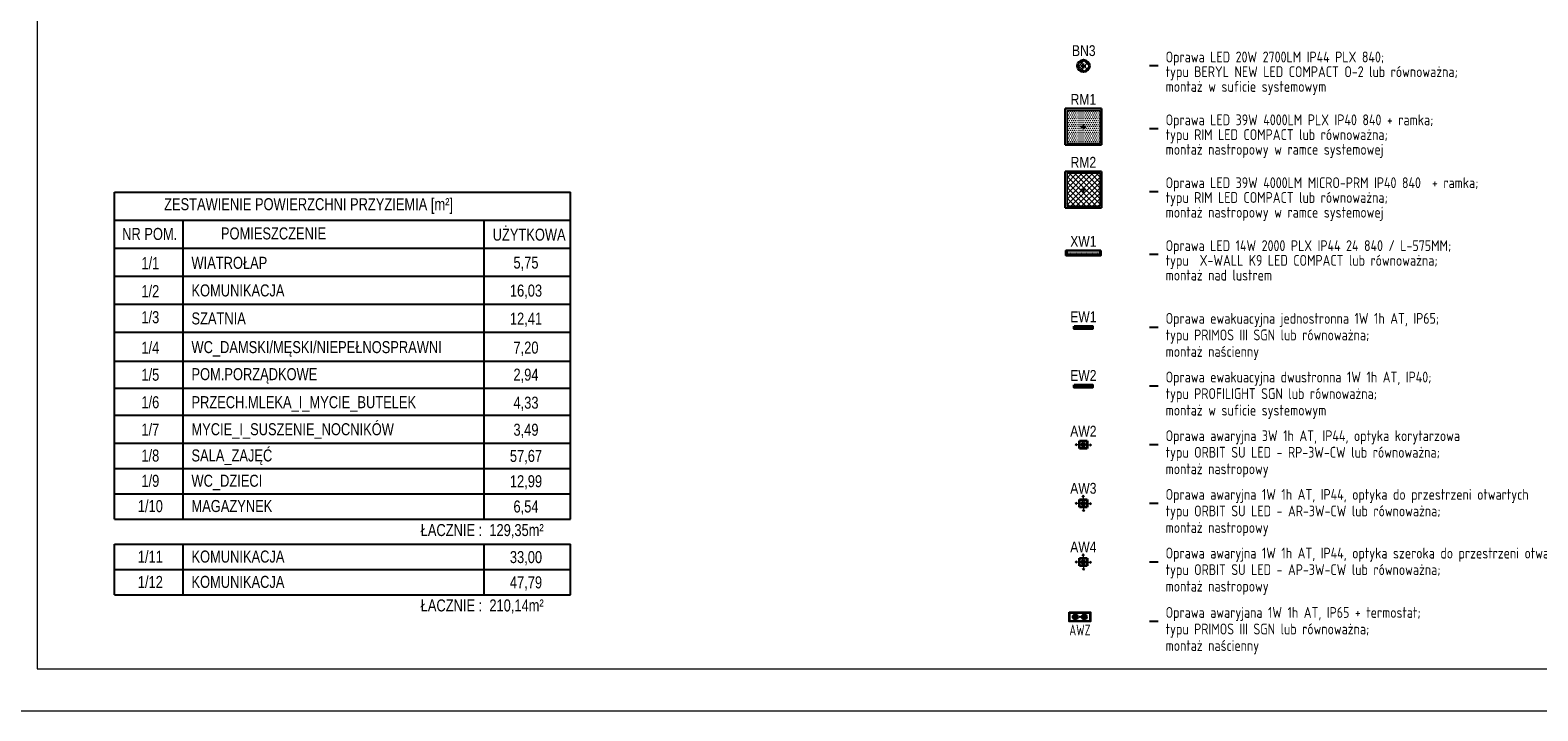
# Model space of a CAD drawing. Header units: millimetres. Extents: x -2994 to 13921, y -9859 to 2415.
# Tile 4 of 47: x -872 to 1634, y -3244 to -2114. Entities that reach past the tile are written whole.
import ezdxf
from ezdxf.enums import TextEntityAlignment as Align

# ---------------------------------------------------------------- set-up
doc = ezdxf.new("R2010")
doc.units = ezdxf.units.MM
doc.layers.get('DEFPOINTS').update_dxf_attribs({"color": 253, "true_color": 0x828282})
doc.layers.add('A_opis', color=7, linetype='Continuous', true_color=0x5e5e5e)
for name, color, linetype, lineweight in [('IE_OPISY_ogólne', 7, 'Continuous', 30), ('IE_OŚW_oprawy awaryjne', 104, 'Continuous', 35), ('IE_OŚW_oprawy podstawowe', 1, 'Continuous', 30), ('IE_OŚW_POD', 1, 'Continuous', 35)]:
    doc.layers.add(name, color=color, linetype=linetype, lineweight=lineweight)
doc.layers.add('IE_OŚW_AW_AW_TERM_AT', color=104, linetype='Continuous')
doc.styles.add('el', font='isocpeur.ttf', dxfattribs={"width": 0.8})
doc.styles.add('GENERATED_STYLE_1', font='arial.ttf')
doc.styles.add('Strzałki', font='ic-isocp.shx', dxfattribs={"width": 0.8})

# ---------------------------------------------------------------- blocks, each defined once
blk = doc.blocks.new('A$C30DD1EED')
at = {"layer": 'IE_OŚW_oprawy podstawowe', "lineweight": 5, "ltscale": 8}
h = blk.add_hatch(dxfattribs=at)
h.set_pattern_fill('DOTS', color=256, scale=2, style=0)
h.paths.add_polyline_path([(27.2, 27.1), (-27.2, 27.1), (-27.2, -27.1), (27.2, -27.1)])
at = {"layer": 'DEFPOINTS', "color": 251}
for p, q in [((-4.1, 0), (0, 0)), ((0, 0), (0, 4.1)), ((0, -4.1), (0, 0)), ((0, 0), (4.1, 0))]:
    blk.add_line(p, q, dxfattribs=at)
at = {"layer": 'IE_OŚW_oprawy podstawowe', "ltscale": 4}
for p, q in [((-30, 30), (30, 30)), ((-30, -30), (-30, 30)), ((30, 30), (30, -30)), ((30, -30), (-30, -30))]:
    blk.add_line(p, q, dxfattribs=at)
at = {"layer": 'IE_OŚW_oprawy podstawowe', "lineweight": 18, "ltscale": 4}
for p, q in [((-27.2, 27.1), (-27.2, -27.1)), ((-27.2, 27.1), (27.2, 27.1)), ((27.2, 27.1), (27.2, -27.1)), ((-27.2, -27.1), (27.2, -27.1))]:
    blk.add_line(p, q, dxfattribs=at)
at = {"layer": 'IE_OŚW_oprawy podstawowe', "style": 'GENERATED_STYLE_1', "width": 0.8}
blk.add_attdef('OZNA', text='', height=18, dxfattribs=at).set_placement((0, 31), align=Align.BOTTOM_CENTER)
blk = doc.blocks.new('A$C4F9644C9')
at = {"layer": 'IE_OŚW_oprawy awaryjne', "lineweight": 25}
for p, q in [((15, -2.2), (-15, 2.2)), ((-15, -2.2), (15, 2.2))]:
    blk.add_line(p, q, dxfattribs=at)
at = {"layer": 'IE_OŚW_oprawy awaryjne'}
blk.add_lwpolyline([(-15, 2.2), (15, 2.2), (15, -2.2), (-15, -2.2)], close=True, dxfattribs=at)
at = {"layer": 'IE_OŚW_oprawy awaryjne', "style": 'GENERATED_STYLE_1', "width": 0.8}
blk.add_attdef('OZNA', text='', height=18, dxfattribs=at).set_placement((0, 3.2), align=Align.BOTTOM_CENTER)
blk = doc.blocks.new('A$C25567243')
at = {"layer": 'IE_OŚW_oprawy podstawowe', "lineweight": 5, "ltscale": 8}
h = blk.add_hatch(dxfattribs=at)
h.set_pattern_fill('ANSI37', color=256, scale=2, style=0)
h.paths.add_polyline_path([(-8.4, 0, 1), (8.4, 0, 1)])
at = {"layer": 'DEFPOINTS', "color": 251}
for p, q in [((0, 0), (0, 4.1)), ((-4.1, 0), (0, 0)), ((0, -4.1), (0, 0)), ((0, 0), (4.1, 0))]:
    blk.add_line(p, q, dxfattribs=at)
at = {"layer": 'IE_OŚW_POD', "ltscale": 5000}
blk.add_circle((0, 0), 10, dxfattribs=at)
at = {"layer": 'IE_OŚW_POD', "lineweight": 20, "ltscale": 5000}
blk.add_circle((0, 0), 8.42, dxfattribs=at)
at = {"layer": 'IE_OŚW_oprawy podstawowe', "style": 'GENERATED_STYLE_1', "width": 0.8}
blk.add_attdef('OZNA', text='', height=18, dxfattribs=at).set_placement((0.7, 11), align=Align.BOTTOM_CENTER)
blk = doc.blocks.new('RM2')
at = {"layer": 'IE_OŚW_oprawy podstawowe', "lineweight": 5, "ltscale": 8}
h = blk.add_hatch(dxfattribs=at)
h.set_pattern_fill('ANSI37', color=256, scale=2, style=0)
h.set_pattern_definition([(45, (-750.6476, 71958.3213), (-4.49012806, 4.49012806), []), (135, (-750.6476, 71958.3213), (-4.49012806, -4.49012806), [])])
h.paths.add_polyline_path([(27.2, 27.1), (-27.2, 27.1), (-27.2, -27.1), (27.2, -27.1)])
at = {"layer": 'DEFPOINTS', "color": 251}
for p, q in [((-4.1, 0), (0, 0)), ((0, 0), (0, 4.1)), ((0, -4.1), (0, 0)), ((0, 0), (4.1, 0))]:
    blk.add_line(p, q, dxfattribs=at)
at = {"layer": 'IE_OŚW_oprawy podstawowe', "ltscale": 4}
for p, q in [((-30, 30), (30, 30)), ((-30, -30), (-30, 30)), ((30, 30), (30, -30)), ((30, -30), (-30, -30))]:
    blk.add_line(p, q, dxfattribs=at)
at = {"layer": 'IE_OŚW_oprawy podstawowe', "lineweight": 18, "ltscale": 4}
for p, q in [((-27.2, 27.1), (-27.2, -27.1)), ((-27.2, 27.1), (27.2, 27.1)), ((27.2, 27.1), (27.2, -27.1)), ((-27.2, -27.1), (27.2, -27.1))]:
    blk.add_line(p, q, dxfattribs=at)
at = {"layer": 'IE_OŚW_oprawy podstawowe', "style": 'GENERATED_STYLE_1', "width": 0.8}
blk.add_attdef('OZNA', text='', height=18, dxfattribs=at).set_placement((0, 31), align=Align.BOTTOM_CENTER)
blk = doc.blocks.new('A$C27F146DE')
at = {"layer": 'IE_OŚW_oprawy podstawowe', "lineweight": 5, "ltscale": 5}
h = blk.add_hatch(dxfattribs=at)
h.set_pattern_fill('DOTS', color=256, scale=0.5)
h.set_pattern_definition([(0, (-17046.9293, -12070.0093), (0.396875, 0.79375), [0, -0.79375])])
h.paths.add_polyline_path([(-27.1, 1.9), (27.1, 1.9), (27.1, 8), (-27.1, 8)])
at = {"layer": 'DEFPOINTS', "color": 251}
for p, q in [((-2, 0), (0, 0)), ((0, 2), (0, 0)), ((0, 0), (0, -2)), ((0, 0), (2, 0))]:
    blk.add_line(p, q, dxfattribs=at)
at = {"layer": 'IE_OŚW_oprawy podstawowe'}
blk.add_lwpolyline([(29.1, 8), (-29.1, 8), (-29.1, 0), (29.1, 0)], close=True, dxfattribs=at)
at = {"layer": 'IE_OŚW_oprawy podstawowe', "lineweight": 20}
blk.add_lwpolyline([(27.1, 8), (-27.1, 8), (-27.1, 1.9), (27.1, 1.9)], close=True, dxfattribs=at)
at = {"layer": 'IE_OŚW_oprawy podstawowe', "style": 'GENERATED_STYLE_1', "width": 0.8}
blk.add_attdef('OZNA', text='', height=18, dxfattribs=at).set_placement((0, 9), align=Align.BOTTOM_CENTER)
blk = doc.blocks.new('A$C2C2340FF')
at = {"layer": 'DEFPOINTS'}
for p, q in [((-2, 0), (0, 0)), ((0, 2), (0, 0)), ((0, 0), (0, -2)), ((0, 0), (2, 0))]:
    blk.add_line(p, q, dxfattribs=at)
at = {"layer": 'IE_OŚW_oprawy awaryjne', "lineweight": 15}
for p, q in [((-10.6, 1.7), (-13.7, 0)), ((-7.6, 0), (-13.7, 0)), ((-10.6, -1.7), (-13.7, 0)), ((10.6, 1.7), (13.7, 0)), ((7.6, 0), (13.7, 0)), ((10.6, -1.7), (13.7, 0))]:
    blk.add_line(p, q, dxfattribs=at)
at = {"layer": 'IE_OŚW_oprawy awaryjne'}
for p, q in [((-6.5, 6.5), (6.5, 6.5)), ((-6.5, -6.5), (-6.5, 6.5)), ((6.5, 6.5), (6.5, -6.5)), ((6.5, -6.5), (-6.5, -6.5))]:
    blk.add_line(p, q, dxfattribs=at)
at = {"layer": 'IE_OŚW_oprawy awaryjne', "lineweight": 18}
for radius in [3.57, 2.81]:
    blk.add_circle((0, 0), radius, dxfattribs=at)
at = {"layer": 'IE_OŚW_oprawy awaryjne', "style": 'GENERATED_STYLE_1', "width": 0.8}
blk.add_attdef('OZNA', text='', height=12, dxfattribs=at).set_placement((0, 8), align=Align.BOTTOM_CENTER)
blk = doc.blocks.new('A$C2E7F67DD')
at = {"layer": 'DEFPOINTS'}
for p, q in [((-2, 0), (0, 0)), ((0, 2), (0, 0)), ((0, 0), (0, -2)), ((0, 0), (2, 0))]:
    blk.add_line(p, q, dxfattribs=at)
at = {"layer": 'IE_OŚW_oprawy awaryjne', "lineweight": 15}
for p, q in [((-10.6, 1.7), (-13.7, 0)), ((-7.6, 0), (-13.7, 0)), ((-10.6, -1.7), (-13.7, 0)), ((-1.7, 10.6), (0, 13.7)), ((0, 7.6), (0, 13.7)), ((1.7, 10.6), (0, 13.7)), ((10.6, 1.7), (13.7, 0)), ((-1.7, -10.6), (0, -13.7)), ((0, -7.6), (0, -13.7)), ((1.7, -10.6), (0, -13.7)), ((7.6, 0), (13.7, 0)), ((10.6, -1.7), (13.7, 0))]:
    blk.add_line(p, q, dxfattribs=at)
at = {"layer": 'IE_OŚW_oprawy awaryjne'}
for p, q in [((-6.5, 6.5), (6.5, 6.5)), ((-6.5, -6.5), (-6.5, 6.5)), ((6.5, 6.5), (6.5, -6.5)), ((6.5, -6.5), (-6.5, -6.5))]:
    blk.add_line(p, q, dxfattribs=at)
at = {"layer": 'IE_OŚW_oprawy awaryjne', "lineweight": 18}
for radius in [3.57, 2.81]:
    blk.add_circle((0, 0), radius, dxfattribs=at)
at = {"layer": 'IE_OŚW_oprawy awaryjne', "style": 'GENERATED_STYLE_1', "width": 0.8}
blk.add_attdef('OZNA', text='', height=12, dxfattribs=at).set_placement((0, 10.7), align=Align.BOTTOM_CENTER)
blk = doc.blocks.new('*U84')
at = {"layer": 'IE_OŚW_AW_AW_TERM_AT'}
h = blk.add_hatch(color=256, dxfattribs=at)
h.paths.add_polyline_path([(-175, 78), (175, 78), (175, -78), (-175, -78)])
h.paths.add_polyline_path([(-168, 70), (168, 70), (168, -70), (-168, -70)], flags=16)
h = blk.add_hatch(color=256, dxfattribs=at)
h.dxf.hatch_style = 1
h.paths.add_polyline_path([(-34, 0, 1), (-117, 0, 1)])
h = blk.add_hatch(color=256, dxfattribs=at)
h.dxf.hatch_style = 1
h.paths.add_polyline_path([(116, 0, 1), (33, 0, 1)])
blk.add_line((-43, -25), (-43, 25), dxfattribs=at)
for points in [[(-175, 78), (175, 78), (175, -78), (-175, -78)], [(-168, 70), (168, 70), (168, -70), (-168, -70)]]:
    blk.add_lwpolyline(points, close=True, dxfattribs=at)
for centre in [(-76, 0), (74, 0)]:
    blk.add_circle(centre, 41.7, dxfattribs=at)
blk.add_point((0, 0), dxfattribs=at)

msp = doc.modelspace()

# ---------------------------------------------------------------- linework, layer by layer
at = {"layer": 'A_opis'}
for p, q in [((-731.678, -2925.807), (-731.679, -2382.507)), ((-731.679, -2382.507), (26.102, -2382.507)), ((26.102, -2925.807), (26.102, -2382.507)), ((-731.679, -2429.052), (26.102, -2429.052)), ((-617.964, -2925.807), (-617.964, -2429.052)), ((-117.145, -2925.807), (-117.145, -2429.053)), ((-731.679, -2475.598), (26.102, -2475.598)), ((-731.679, -2522.14), (26.102, -2522.14)), ((-731.679, -2568.684), (26.102, -2568.684)), ((-731.679, -2568.686), (26.102, -2568.686)), ((-731.679, -2615.232), (26.102, -2615.232)), ((-731.679, -2663.379), (26.102, -2663.379)), ((-731.679, -2708.323), (26.102, -2708.323)), ((-731.679, -2753.266), (26.102, -2753.266)), ((-731.679, -2799.804), (26.102, -2799.804)), ((-731.679, -2841.805), (26.102, -2841.805)), ((-731.679, -2883.806), (26.102, -2883.806)), ((-731.679, -2925.807), (26.102, -2925.807)), ((-731.679, -2967.808), (26.102, -2967.808)), ((-731.678, -3051.811), (-731.678, -2967.808)), ((-617.964, -3051.811), (-617.964, -2967.808)), ((-117.145, -3051.811), (-117.145, -2967.808)), ((26.102, -3051.811), (26.102, -2967.808)), ((-731.679, -3009.81), (26.102, -3009.81)), ((-731.679, -3051.811), (26.102, -3051.811))]:
    msp.add_line(p, q, dxfattribs=at)
at = {"layer": 'IE_OPISY_ogólne', "lineweight": 25}
for p, q in [((1003.261, -2172.991), (988.446, -2172.991)), ((1003.261, -2172.991), (988.446, -2172.991)), ((1003.261, -2172.991), (988.446, -2172.991)), ((1003.261, -2277.481), (988.446, -2277.481)), ((1003.261, -2277.481), (988.446, -2277.481)), ((1003.261, -2277.481), (988.446, -2277.481)), ((1003.261, -2381.971), (988.446, -2381.971)), ((1003.261, -2381.971), (988.446, -2381.971)), ((1003.261, -2381.971), (988.446, -2381.971)), ((1003.261, -2486.461), (988.446, -2486.461)), ((1003.261, -2486.461), (988.446, -2486.461)), ((1003.261, -2486.461), (988.446, -2486.461)), ((1003.261, -2486.461), (988.446, -2486.461)), ((1003.261, -2486.461), (988.446, -2486.461)), ((1003.261, -2486.461), (988.446, -2486.461)), ((1003.261, -2486.461), (988.446, -2486.461)), ((1003.261, -2486.461), (988.446, -2486.461)), ((1003.261, -2486.461), (988.446, -2486.461)), ((1003.261, -2607.314), (988.446, -2607.314)), ((1003.261, -2704.804), (988.446, -2704.804)), ((1003.261, -2802.294), (988.446, -2802.294)), ((1003.261, -2899.784), (988.446, -2899.784)), ((1003.261, -2997.274), (988.446, -2997.274)), ((1003.261, -3095.893), (988.446, -3095.893))]:
    msp.add_line(p, q, dxfattribs=at)
at = {"layer": 'IE_OPISY_ogólne', "lineweight": 15}
for points in [[(-1020.273, -274.445), (-1020.273, -3244.445), (4919.727, -3244.445), (4919.727, -274.445)], [(-860.273, -344.445), (-860.273, -3174.445), (4849.727, -3174.445), (4849.727, -344.445)]]:
    msp.add_lwpolyline(points, close=True, dxfattribs=at)

# ---------------------------------------------------------------- block references
at = {"layer": 'IE_OŚW_AW_AW_TERM_AT', "xscale": 0.1, "yscale": 0.1, "zscale": 0.1}
msp.add_blockref('*U84', (872.741, -3088.423), dxfattribs=at)
at = {"layer": 'IE_OŚW_oprawy awaryjne', "ltscale": 3}
for p, values in [((878.625, -2607.314), {'OZNA': 'EW1'}), ((878.625, -2704.804), {'OZNA': 'EW2'})]:
    msp.add_blockref('A$C4F9644C9', p, dxfattribs=at).add_auto_attribs(values)
at = {"layer": 'IE_OŚW_oprawy awaryjne'}
ref = msp.add_blockref('A$C2C2340FF', (878.625, -2802.294), dxfattribs=at)
ref.add_attrib('OZNA', 'AW2', dxfattribs={"height": 18, "style": 'GENERATED_STYLE_1', "width": 0.8}).set_placement((878.625, -2794.289), align=Align.BOTTOM_CENTER)
ref = msp.add_blockref('A$C2E7F67DD', (878.625, -2899.784), dxfattribs=at)
ref.add_attrib('OZNA', 'AW3', dxfattribs={"height": 18, "style": 'GENERATED_STYLE_1', "width": 0.8}).set_placement((878.625, -2889.112), align=Align.BOTTOM_CENTER)
ref = msp.add_blockref('A$C2E7F67DD', (878.625, -2997.274), dxfattribs=at)
ref.add_attrib('OZNA', 'AW4', dxfattribs={"height": 18, "style": 'GENERATED_STYLE_1', "width": 0.8}).set_placement((878.625, -2986.602), align=Align.BOTTOM_CENTER)
at = {"layer": 'IE_OŚW_oprawy podstawowe'}
for name, p, values in [('A$C25567243', (878.662, -2172.991), {'OZNA': 'BN3'}), ('A$C27F146DE', (878.662, -2487.759), {'OZNA': 'XW1'})]:
    msp.add_blockref(name, p, dxfattribs=at).add_auto_attribs(values)
at = {"layer": 'IE_OŚW_oprawy podstawowe', "ltscale": 0.5}
for name, p, values in [('A$C30DD1EED', (878.662, -2273.987), {'OZNA': 'RM1'}), ('RM2', (878.662, -2378.477), {'OZNA': 'RM2'})]:
    msp.add_blockref(name, p, dxfattribs=at).add_auto_attribs(values)

# ---------------------------------------------------------------- texts
at = {"layer": 'A_opis', "char_height": 20, "attachment_point": 5, "style": 'Strzałki'}
for s, insert in [('\\A1;ZESTAWIENIE POWIERZCHNI PRZYZIEMIA [m²]', (-409.287, -2405.728)), ('\\A1;NR POM.', (-673.414, -2452.273)), ('\\A1;POMIESZCZENIE', (-467.601, -2451.412)), ('\\A1;UŻYTKOWA', (-42.598, -2453.458)), ('1/1', (-672.338, -2500.798)), ('5,75', (-47.871, -2501.575)), ('1/2', (-672.338, -2547.341)), ('16,03', (-47.871, -2548.118)), ('1/3', (-672.34, -2590.611)), ('12,41', (-47.871, -2594.664)), ('1/4', (-672.338, -2641.233)), ('7,20', (-47.871, -2642.811)), ('1/5', (-672.338, -2686.177)), ('2,94', (-47.871, -2687.755)), ('1/6', (-672.338, -2731.922)), ('4,33', (-47.871, -2734.3)), ('1/7', (-672.338, -2777.266)), ('3,49', (-47.871, -2779.244)), ('1/8', (-672.338, -2820.46)), ('57,67', (-47.871, -2822.839)), ('1/9', (-672.338, -2862.461)), ('12,99', (-47.871, -2864.84)), ('1/10', (-672.338, -2904.463)), ('6,54', (-47.871, -2906.841)), ('ŁACZNIE :  129,35m²', (-120.655, -2945.956)), ('1/11', (-672.338, -2988.465)), ('33,00', (-47.871, -2990.843)), ('1/12', (-672.338, -3030.466)), ('47,79', (-47.871, -3032.845)), ('ŁACZNIE :  210,14m²', (-120.655, -3071.173))]:
    msp.add_mtext(s, dxfattribs=dict(at, insert=insert))
at = {"layer": 'A_opis', "style": 'Strzałki', "width": 0.8}
for tag, p in [('WIATROŁAP', (-603.946, -2510.098)), ('KOMUNIKACJA', (-603.946, -2555.959)), ('SZATNIA', (-603.946, -2602.512)), ('WC_DAMSKI/MĘSKI/NIEPEŁNOSPRAWNI', (-603.946, -2650.132)), ('POM.PORZĄDKOWE', (-603.946, -2695.075)), ('PRZECH.MLEKA_I_MYCIE_BUTELEK', (-603.946, -2741.621)), ('MYCIE_I_SUSZENIE_NOCNIKÓW', (-603.946, -2786.565)), ('SALA_ZAJĘĆ', (-603.946, -2830.16)), ('WC_DZIECI', (-603.946, -2872.161)), ('MAGAZYNEK', (-603.946, -2914.162)), ('KOMUNIKACJA', (-603.946, -2998.164)), ('KOMUNIKACJA', (-603.946, -3040.165))]:
    msp.add_attdef(tag, p, '', height=20, dxfattribs=at)
at = {"layer": 'IE_OPISY_ogólne', "lineweight": 25, "style": 'el', "width": 0.8}
for s, p in [('Oprawa LED 20W 2700LM IP44 PLX 840;', (1015.434, -2167.089)), ('typu BERYL NEW LED COMPACT O-2 lub równoważna; ', (1015.434, -2191.579)), ('montaż w suficie systemowym', (1015.434, -2216.069)), ('Oprawa LED 39W 4000LM PLX IP40 840 + ramka;', (1015.434, -2271.579)), ('typu RIM LED COMPACT lub równoważna; ', (1015.434, -2296.069)), ('montaż nastropowy w ramce systemowej', (1015.434, -2320.559)), ('typu RIM LED COMPACT lub równoważna; ', (1015.434, -2400.559)), ('Oprawa LED 39W 4000LM MICRO-PRM IP40 840  + ramka;', (1015.434, -2376.069)), ('montaż nastropowy w ramce systemowej', (1015.434, -2425.049)), ('Oprawa LED 14W 2000 PLX IP44 24 840 / L-575MM; ', (1015.434, -2480.559)), ('typu  X-WALL K9 LED COMPACT lub równoważna; ', (1015.434, -2505.049)), ('montaż nad lustrem', (1015.434, -2529.539)), ('Oprawa ewakuacyjna jednostronna 1W 1h AT, IP65;', (1015.434, -2601.412)), ('typu PRIMOS III SGN lub równoważna;', (1015.434, -2628.902)), ('montaż naścienny', (1015.434, -2656.392)), ('Oprawa ewakuacyjna dwustronna 1W 1h AT, IP40;', (1015.434, -2698.902)), ('typu PROFILIGHT SGN lub równoważna;', (1015.434, -2726.392)), ('montaż w suficie systemowym', (1015.434, -2753.882)), ('Oprawa awaryjna 3W 1h AT, IP44, optyka korytarzowa', (1015.434, -2796.392)), ('typu ORBIT SU LED - RP-3W-CW lub równoważna;', (1015.434, -2823.882)), ('montaż nastropowy', (1015.434, -2851.372)), ('Oprawa awaryjna 1W 1h AT, IP44, optyka do przestrzeni otwartych', (1015.434, -2893.882)), ('typu ORBIT SU LED - AR-3W-CW lub równoważna;', (1015.434, -2921.372)), ('montaż nastropowy', (1015.434, -2948.862)), ('Oprawa awaryjna 1W 1h AT, IP44, optyka szeroka do przestrzeni otwartych', (1015.434, -2991.372)), ('typu ORBIT SU LED - AP-3W-CW lub równoważna;', (1015.434, -3018.862)), ('montaż nastropowy', (1015.434, -3046.352)), ('Oprawa awaryjana 1W 1h AT, IP65 + termostat;', (1015.434, -3089.992)), ('typu PRIMOS III SGN lub równoważna;', (1015.434, -3117.482)), ('montaż naścienny', (1015.434, -3144.972))]:
    msp.add_text(s, height=18, dxfattribs=at).set_placement(p)
at = {"layer": 'IE_OŚW_AW_AW_TERM_AT', "style": 'el', "width": 0.7}
msp.add_text('AWZ', height=18, dxfattribs=at).set_placement((873.037, -3110.148), align=Align.MIDDLE)

doc.saveas('drawing.dxf')
